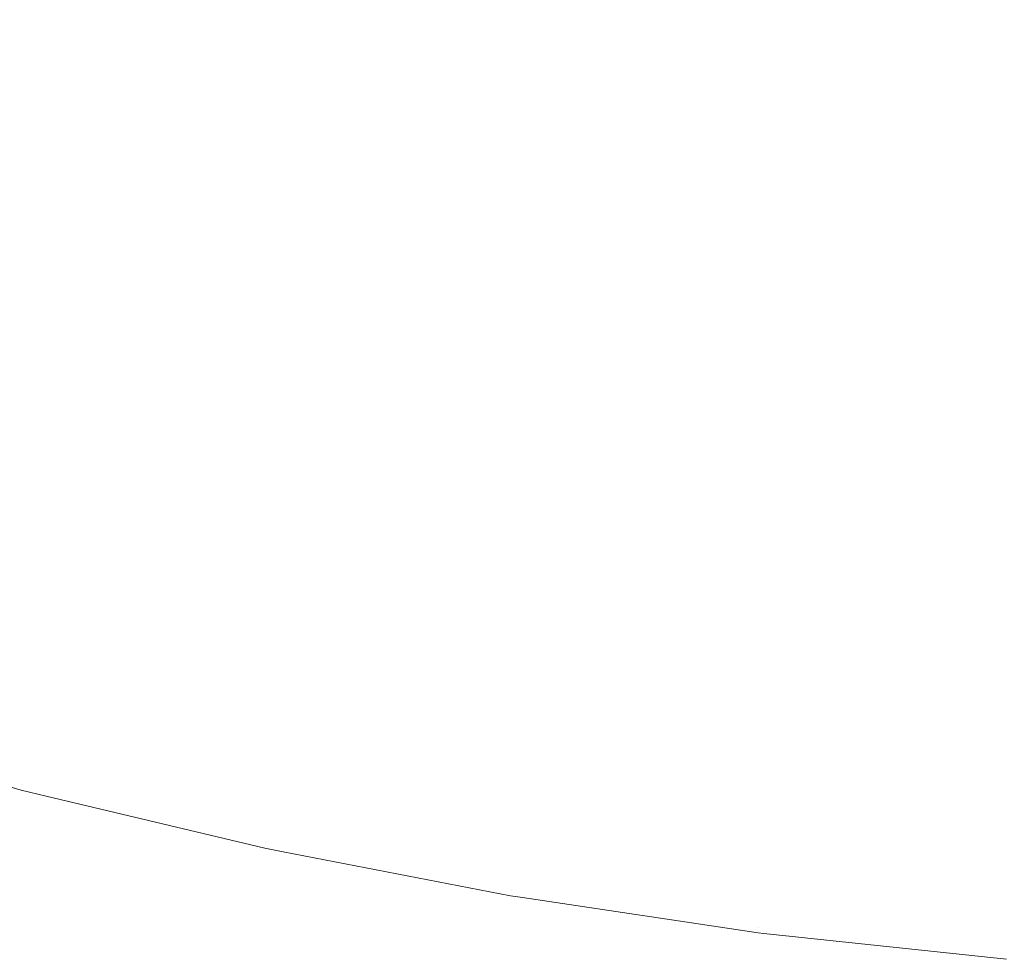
# Model space of a CAD drawing. Header units: centimetres. Extents: x -25.9 to 27.4, y 34.1 to 35.9.
# Tile 5 of 256: x -25.7787 to -25.762, y 34.1405 to 34.1564. Entities that reach past the tile are written whole.
import ezdxf

# ---------------------------------------------------------------- set-up
doc = ezdxf.new("R2010")
doc.units = ezdxf.units.CM
doc.header["$LTSCALE"] = 2.54
doc.layers.add('Lucido design-1', color=7, linetype='Continuous')

# ---------------------------------------------------------------- blocks, each defined once
blk = doc.blocks.new('Gruppo-5-1')
at = {"color": 7, "linetype": 'Continuous', "lineweight": 9}
for points, invisible_edges in [([(-25.779197, 34.156073, -10.129688), (-25.78274, 34.157241, -10.129688), (-25.782064, 34.159155, -10.133253), (-25.778602, 34.158013, -10.133253)], 15), ([(-25.779197, 34.156073, -34.096451), (-25.78274, 34.157241, -34.096451), (-25.782064, 34.159155, -34.100016), (-25.778602, 34.158013, -34.100016)], 15), ([(-25.771549, 34.156177, -10.133253), (-25.775095, 34.15702, -10.133253), (-25.774548, 34.159123, -10.136728), (-25.771092, 34.158301, -10.136728)], 15), ([(-25.771549, 34.156177, -34.100016), (-25.775095, 34.15702, -34.100016), (-25.774548, 34.159123, -34.103491), (-25.771092, 34.158301, -34.103491)], 15), ([(-25.771159, 34.157987, -9.42775), (-25.774629, 34.158812, -9.42775), (-25.775184, 34.156681, -9.431322), (-25.771623, 34.155835, -9.431322)], 15), ([(-25.771159, 34.157987, -33.394513), (-25.774629, 34.158812, -33.394513), (-25.775184, 34.156681, -33.398085), (-25.771623, 34.155835, -33.398085)], 15), ([(-25.767971, 34.155485, -10.133253), (-25.771549, 34.156177, -10.133253), (-25.771092, 34.158301, -10.136728), (-25.767604, 34.157626, -10.136728)], 15), ([(-25.767971, 34.155485, -34.100016), (-25.771549, 34.156177, -34.100016), (-25.771092, 34.158301, -34.103491), (-25.767604, 34.157626, -34.103491)], 15), ([(-25.775607, 34.155056, -10.129688), (-25.779197, 34.156073, -10.129688), (-25.778602, 34.158013, -10.133253), (-25.775095, 34.15702, -10.133253)], 15), ([(-25.775607, 34.155056, -34.096451), (-25.779197, 34.156073, -34.096451), (-25.778602, 34.158013, -34.100016), (-25.775095, 34.15702, -34.100016)], 15), ([(-25.767658, 34.15731, -9.42775), (-25.771159, 34.157987, -9.42775), (-25.771623, 34.155835, -9.431322), (-25.76803, 34.15514, -9.431322)], 15), ([(-25.767658, 34.15731, -33.394513), (-25.771159, 34.157987, -33.394513), (-25.771623, 34.155835, -33.398085), (-25.76803, 34.15514, -33.398085)], 15), ([(-25.775184, 34.156681, -9.431322), (-25.778705, 34.157678, -9.431322), (-25.779305, 34.15572, -9.43498), (-25.7757, 34.154699, -9.43498)], 15), ([(-25.775184, 34.156681, -33.398085), (-25.778705, 34.157678, -33.398085), (-25.779305, 34.15572, -33.401743), (-25.7757, 34.154699, -33.401743)], 15), ([(-25.764366, 34.154945, -10.133253), (-25.767971, 34.155485, -10.133253), (-25.767604, 34.157626, -10.136728), (-25.76409, 34.1571, -10.136728)], 15), ([(-25.764366, 34.154945, -34.100016), (-25.767971, 34.155485, -34.100016), (-25.767604, 34.157626, -34.103491), (-25.76409, 34.1571, -34.103491)], 15), ([(-25.764131, 34.156782, -9.42775), (-25.767658, 34.15731, -9.42775), (-25.76803, 34.15514, -9.431322), (-25.764411, 34.154598, -9.431322)], 15), ([(-25.764131, 34.156782, -33.394513), (-25.767658, 34.15731, -33.394513), (-25.76803, 34.15514, -33.398085), (-25.764411, 34.154598, -33.398085)], 15), ([(-25.771977, 34.154193, -10.129688), (-25.775607, 34.155056, -10.129688), (-25.775095, 34.15702, -10.133253), (-25.771549, 34.156177, -10.133253)], 15), ([(-25.771977, 34.154193, -34.096451), (-25.775607, 34.155056, -34.096451), (-25.775095, 34.15702, -34.100016), (-25.771549, 34.156177, -34.100016)], 15), ([(-25.760742, 34.154559, -10.133253), (-25.764366, 34.154945, -10.133253), (-25.76409, 34.1571, -10.136728), (-25.760557, 34.156724, -10.136728)], 15), ([(-25.760742, 34.154559, -34.100016), (-25.764366, 34.154945, -34.100016), (-25.76409, 34.1571, -34.103491), (-25.760557, 34.156724, -34.103491)], 15), ([(-25.760585, 34.156404, -9.42775), (-25.764131, 34.156782, -9.42775), (-25.764411, 34.154598, -9.431322), (-25.760771, 34.15421, -9.431322)], 15), ([(-25.760585, 34.156404, -33.394513), (-25.764131, 34.156782, -33.394513), (-25.764411, 34.154598, -33.398085), (-25.760771, 34.15421, -33.398085)], 15), ([(-25.771623, 34.155835, -9.431322), (-25.775184, 34.156681, -9.431322), (-25.7757, 34.154699, -9.43498), (-25.772055, 34.153832, -9.43498)], 15), ([(-25.771623, 34.155835, -33.398085), (-25.775184, 34.156681, -33.398085), (-25.7757, 34.154699, -33.401743), (-25.772055, 34.153832, -33.401743)], 15), ([(-25.768314, 34.153484, -10.129688), (-25.771977, 34.154193, -10.129688), (-25.771549, 34.156177, -10.133253), (-25.767971, 34.155485, -10.133253)], 15), ([(-25.768314, 34.153484, -34.096451), (-25.771977, 34.154193, -34.096451), (-25.771549, 34.156177, -34.100016), (-25.767971, 34.155485, -34.100016)], 15), ([(-25.776082, 34.153233, -10.126041), (-25.779748, 34.154271, -10.126041), (-25.779197, 34.156073, -10.129688), (-25.775607, 34.155056, -10.129688)], 15), ([(-25.776082, 34.153233, -34.092804), (-25.779748, 34.154271, -34.092804), (-25.779197, 34.156073, -34.096451), (-25.775607, 34.155056, -34.096451)], 15), ([(-25.76803, 34.15514, -9.431322), (-25.771623, 34.155835, -9.431322), (-25.772055, 34.153832, -9.43498), (-25.768376, 34.153121, -9.43498)], 15), ([(-25.76803, 34.15514, -33.398085), (-25.771623, 34.155835, -33.398085), (-25.772055, 34.153832, -33.401743), (-25.768376, 34.153121, -33.401743)], 15), ([(-25.7757, 34.154699, -9.43498), (-25.779305, 34.15572, -9.43498), (-25.779858, 34.153912, -9.438717), (-25.776176, 34.152869, -9.438717)], 15), ([(-25.7757, 34.154699, -33.401743), (-25.779305, 34.15572, -33.401743), (-25.779858, 34.153912, -33.40548), (-25.776176, 34.152869, -33.40548)], 15), ([(-25.764624, 34.152932, -10.129688), (-25.768314, 34.153484, -10.129688), (-25.767971, 34.155485, -10.133253), (-25.764366, 34.154945, -10.133253)], 15), ([(-25.764624, 34.152932, -34.096451), (-25.768314, 34.153484, -34.096451), (-25.767971, 34.155485, -34.100016), (-25.764366, 34.154945, -34.100016)], 15), ([(-25.764411, 34.154598, -9.431322), (-25.76803, 34.15514, -9.431322), (-25.768376, 34.153121, -9.43498), (-25.764671, 34.152566, -9.43498)], 15), ([(-25.764411, 34.154598, -33.398085), (-25.76803, 34.15514, -33.398085), (-25.768376, 34.153121, -33.401743), (-25.764671, 34.152566, -33.401743)], 15), ([(-25.772374, 34.152351, -10.126041), (-25.776082, 34.153233, -10.126041), (-25.775607, 34.155056, -10.129688), (-25.771977, 34.154193, -10.129688)], 15), ([(-25.772374, 34.152351, -34.092804), (-25.776082, 34.153233, -34.092804), (-25.775607, 34.155056, -34.096451), (-25.771977, 34.154193, -34.096451)], 15), ([(-25.760914, 34.152537, -10.129688), (-25.764624, 34.152932, -10.129688), (-25.764366, 34.154945, -10.133253), (-25.760742, 34.154559, -10.133253)], 15), ([(-25.760914, 34.152537, -34.096451), (-25.764624, 34.152932, -34.096451), (-25.764366, 34.154945, -34.100016), (-25.760742, 34.154559, -34.100016)], 15), ([(-25.772055, 34.153832, -9.43498), (-25.7757, 34.154699, -9.43498), (-25.776176, 34.152869, -9.438717), (-25.772453, 34.151984, -9.438717)], 15), ([(-25.772055, 34.153832, -33.401743), (-25.7757, 34.154699, -33.401743), (-25.776176, 34.152869, -33.40548), (-25.772453, 34.151984, -33.40548)], 15), ([(-25.760771, 34.15421, -9.431322), (-25.764411, 34.154598, -9.431322), (-25.764671, 34.152566, -9.43498), (-25.760945, 34.152169, -9.43498)], 15), ([(-25.760771, 34.15421, -33.398085), (-25.764411, 34.154598, -33.398085), (-25.764671, 34.152566, -33.401743), (-25.760945, 34.152169, -33.401743)], 15), ([(-25.776518, 34.151555, -10.122315), (-25.780256, 34.152614, -10.122315), (-25.779748, 34.154271, -10.126041), (-25.776082, 34.153233, -10.126041)], 15), ([(-25.776518, 34.151555, -34.089078), (-25.780256, 34.152614, -34.089078), (-25.779748, 34.154271, -34.092804), (-25.776082, 34.153233, -34.092804)], 15), ([(-25.768632, 34.151628, -10.126041), (-25.772374, 34.152351, -10.126041), (-25.771977, 34.154193, -10.129688), (-25.768314, 34.153484, -10.129688)], 15), ([(-25.768632, 34.151628, -34.092804), (-25.772374, 34.152351, -34.092804), (-25.771977, 34.154193, -34.096451), (-25.768314, 34.153484, -34.096451)], 15), ([(-25.776176, 34.152869, -9.438717), (-25.779858, 34.153912, -9.438717), (-25.780365, 34.152256, -9.442527), (-25.776613, 34.151194, -9.442527)], 15), ([(-25.776176, 34.152869, -33.40548), (-25.779858, 34.153912, -33.40548), (-25.780365, 34.152256, -33.40929), (-25.776613, 34.151194, -33.40929)], 15), ([(-25.768376, 34.153121, -9.43498), (-25.772055, 34.153832, -9.43498), (-25.772453, 34.151984, -9.438717), (-25.768696, 34.151257, -9.438717)], 15), ([(-25.768376, 34.153121, -33.401743), (-25.772055, 34.153832, -33.401743), (-25.772453, 34.151984, -33.40548), (-25.768696, 34.151257, -33.40548)], 15), ([(-25.764863, 34.151063, -10.126041), (-25.768632, 34.151628, -10.126041), (-25.768314, 34.153484, -10.129688), (-25.764624, 34.152932, -10.129688)], 15), ([(-25.764863, 34.151063, -34.092804), (-25.768632, 34.151628, -34.092804), (-25.768314, 34.153484, -34.096451), (-25.764624, 34.152932, -34.096451)], 15), ([(-25.772739, 34.150656, -10.122315), (-25.776518, 34.151555, -10.122315), (-25.776082, 34.153233, -10.126041), (-25.772374, 34.152351, -10.126041)], 15), ([(-25.772739, 34.150656, -34.089078), (-25.776518, 34.151555, -34.089078), (-25.776082, 34.153233, -34.092804), (-25.772374, 34.152351, -34.092804)], 15), ([(-25.764671, 34.152566, -9.43498), (-25.768376, 34.153121, -9.43498), (-25.768696, 34.151257, -9.438717), (-25.764911, 34.150691, -9.438717)], 15), ([(-25.764671, 34.152566, -33.401743), (-25.768376, 34.153121, -33.401743), (-25.768696, 34.151257, -33.40548), (-25.764911, 34.150691, -33.40548)], 15), ([(-25.772453, 34.151984, -9.438717), (-25.776176, 34.152869, -9.438717), (-25.776613, 34.151194, -9.442527), (-25.772818, 34.150291, -9.442527)], 15), ([(-25.772453, 34.151984, -33.40548), (-25.776176, 34.152869, -33.40548), (-25.776613, 34.151194, -33.40929), (-25.772818, 34.150291, -33.40929)], 15), ([(-25.761074, 34.15066, -10.126041), (-25.764863, 34.151063, -10.126041), (-25.764624, 34.152932, -10.129688), (-25.760914, 34.152537, -10.129688)], 15), ([(-25.761074, 34.15066, -34.092804), (-25.764863, 34.151063, -34.092804), (-25.764624, 34.152932, -34.096451), (-25.760914, 34.152537, -34.096451)], 15), ([(-25.776917, 34.150026, -10.118519), (-25.780719, 34.151102, -10.118519), (-25.780256, 34.152614, -10.122315), (-25.776518, 34.151555, -10.122315)], 15), ([(-25.776917, 34.150026, -34.085282), (-25.780719, 34.151102, -34.085282), (-25.780256, 34.152614, -34.089078), (-25.776518, 34.151555, -34.089078)], 15), ([(-25.760945, 34.152169, -9.43498), (-25.764671, 34.152566, -9.43498), (-25.764911, 34.150691, -9.438717), (-25.761105, 34.150285, -9.438717)], 15), ([(-25.760945, 34.152169, -33.401743), (-25.764671, 34.152566, -33.401743), (-25.764911, 34.150691, -33.40548), (-25.761105, 34.150285, -33.40548)], 15), ([(-25.768925, 34.149919, -10.122315), (-25.772739, 34.150656, -10.122315), (-25.772374, 34.152351, -10.126041), (-25.768632, 34.151628, -10.126041)], 15), ([(-25.768925, 34.149919, -34.089078), (-25.772739, 34.150656, -34.089078), (-25.772374, 34.152351, -34.092804), (-25.768632, 34.151628, -34.092804)], 15), ([(-25.776613, 34.151194, -9.442527), (-25.780365, 34.152256, -9.442527), (-25.780825, 34.150756, -9.446402), (-25.777008, 34.149675, -9.446402)], 15), ([(-25.776613, 34.151194, -33.40929), (-25.780365, 34.152256, -33.40929), (-25.780825, 34.150756, -33.413165), (-25.777008, 34.149675, -33.413165)], 15), ([(-25.768696, 34.151257, -9.438717), (-25.772453, 34.151984, -9.438717), (-25.772818, 34.150291, -9.442527), (-25.768988, 34.149551, -9.442527)], 15), ([(-25.768696, 34.151257, -33.40548), (-25.772453, 34.151984, -33.40548), (-25.772818, 34.150291, -33.40929), (-25.768988, 34.149551, -33.40929)], 15), ([(-25.765083, 34.149344, -10.122315), (-25.768925, 34.149919, -10.122315), (-25.768632, 34.151628, -10.126041), (-25.764863, 34.151063, -10.126041)], 15), ([(-25.765083, 34.149344, -34.089078), (-25.768925, 34.149919, -34.089078), (-25.768632, 34.151628, -34.092804), (-25.764863, 34.151063, -34.092804)], 15), ([(-25.773072, 34.149111, -10.118519), (-25.776917, 34.150026, -10.118519), (-25.776518, 34.151555, -10.122315), (-25.772739, 34.150656, -10.122315)], 15), ([(-25.773072, 34.149111, -34.085282), (-25.776917, 34.150026, -34.085282), (-25.776518, 34.151555, -34.089078), (-25.772739, 34.150656, -34.089078)], 15), ([(-25.777276, 34.148647, -10.114657), (-25.781136, 34.14974, -10.114657), (-25.780719, 34.151102, -10.118519), (-25.776917, 34.150026, -10.118519)], 15), ([(-25.777276, 34.148647, -34.08142), (-25.781136, 34.14974, -34.08142), (-25.780719, 34.151102, -34.085282), (-25.776917, 34.150026, -34.085282)], 15), ([(-25.772818, 34.150291, -9.442527), (-25.776613, 34.151194, -9.442527), (-25.777008, 34.149675, -9.446402), (-25.773148, 34.148757, -9.446402)], 15), ([(-25.772818, 34.150291, -33.40929), (-25.776613, 34.151194, -33.40929), (-25.777008, 34.149675, -33.413165), (-25.773148, 34.148757, -33.413165)], 15), ([(-25.764911, 34.150691, -9.438717), (-25.768696, 34.151257, -9.438717), (-25.768988, 34.149551, -9.442527), (-25.765131, 34.148973, -9.442527)], 15), ([(-25.764911, 34.150691, -33.40548), (-25.768696, 34.151257, -33.40548), (-25.768988, 34.149551, -33.40929), (-25.765131, 34.148973, -33.40929)], 15), ([(-25.761221, 34.148932, -10.122315), (-25.765083, 34.149344, -10.122315), (-25.764863, 34.151063, -10.126041), (-25.761074, 34.15066, -10.126041)], 15), ([(-25.761221, 34.148932, -34.089078), (-25.765083, 34.149344, -34.089078), (-25.764863, 34.151063, -34.092804), (-25.761074, 34.15066, -34.092804)], 15), ([(-25.777008, 34.149675, -9.446402), (-25.780825, 34.150756, -9.446402), (-25.781236, 34.149413, -9.450335), (-25.777362, 34.148316, -9.450335)], 15), ([(-25.777008, 34.149675, -33.413165), (-25.780825, 34.150756, -33.413165), (-25.781236, 34.149413, -33.417098), (-25.777362, 34.148316, -33.417098)], 15), ([(-25.769192, 34.148361, -10.118519), (-25.773072, 34.149111, -10.118519), (-25.772739, 34.150656, -10.122315), (-25.768925, 34.149919, -10.122315)], 15), ([(-25.769192, 34.148361, -34.085282), (-25.773072, 34.149111, -34.085282), (-25.772739, 34.150656, -34.089078), (-25.768925, 34.149919, -34.089078)], 15), ([(-25.761105, 34.150285, -9.438717), (-25.764911, 34.150691, -9.438717), (-25.765131, 34.148973, -9.442527), (-25.761252, 34.14856, -9.442527)], 15), ([(-25.761105, 34.150285, -33.40548), (-25.764911, 34.150691, -33.40548), (-25.765131, 34.148973, -33.40929), (-25.761252, 34.14856, -33.40929)], 15), ([(-25.768988, 34.149551, -9.442527), (-25.772818, 34.150291, -9.442527), (-25.773148, 34.148757, -9.446402), (-25.769254, 34.148004, -9.446402)], 15), ([(-25.768988, 34.149551, -33.40929), (-25.772818, 34.150291, -33.40929), (-25.773148, 34.148757, -33.413165), (-25.769254, 34.148004, -33.413165)], 15), ([(-25.773372, 34.147719, -10.114657), (-25.777276, 34.148647, -10.114657), (-25.776917, 34.150026, -10.118519), (-25.773072, 34.149111, -10.118519)], 15), ([(-25.773372, 34.147719, -34.08142), (-25.777276, 34.148647, -34.08142), (-25.776917, 34.150026, -34.085282), (-25.773072, 34.149111, -34.085282)], 15), ([(-25.765284, 34.147776, -10.118519), (-25.769192, 34.148361, -10.118519), (-25.768925, 34.149919, -10.122315), (-25.765083, 34.149344, -10.122315)], 15), ([(-25.765284, 34.147776, -34.085282), (-25.769192, 34.148361, -34.085282), (-25.768925, 34.149919, -34.089078), (-25.765083, 34.149344, -34.089078)], 15), ([(-25.777594, 34.147423, -10.110736), (-25.781506, 34.148531, -10.110736), (-25.781136, 34.14974, -10.114657), (-25.777276, 34.148647, -10.114657)], 15), ([(-25.777594, 34.147423, -34.077499), (-25.781506, 34.148531, -34.077499), (-25.781136, 34.14974, -34.08142), (-25.777276, 34.148647, -34.08142)], 15), ([(-25.773148, 34.148757, -9.446402), (-25.777008, 34.149675, -9.446402), (-25.777362, 34.148316, -9.450335), (-25.773444, 34.147384, -9.450335)], 15), ([(-25.773148, 34.148757, -33.413165), (-25.777008, 34.149675, -33.413165), (-25.777362, 34.148316, -33.417098), (-25.773444, 34.147384, -33.417098)], 15), ([(-25.765131, 34.148973, -9.442527), (-25.768988, 34.149551, -9.442527), (-25.769254, 34.148004, -9.446402), (-25.76533, 34.147417, -9.446402)], 15), ([(-25.765131, 34.148973, -33.40929), (-25.768988, 34.149551, -33.40929), (-25.769254, 34.148004, -33.413165), (-25.76533, 34.147417, -33.413165)], 15), ([(-25.777362, 34.148316, -9.450335), (-25.781236, 34.149413, -9.450335), (-25.781599, 34.148229, -9.45432), (-25.777674, 34.147118, -9.45432)], 15), ([(-25.777362, 34.148316, -33.417098), (-25.781236, 34.149413, -33.417098), (-25.781599, 34.148229, -33.421083), (-25.777674, 34.147118, -33.421083)], 15), ([(-25.761355, 34.147357, -10.118519), (-25.765284, 34.147776, -10.118519), (-25.765083, 34.149344, -10.122315), (-25.761221, 34.148932, -10.122315)], 15), ([(-25.761355, 34.147357, -34.085282), (-25.765284, 34.147776, -34.085282), (-25.765083, 34.149344, -34.089078), (-25.761221, 34.148932, -34.089078)], 15), ([(-25.769433, 34.146957, -10.114657), (-25.773372, 34.147719, -10.114657), (-25.773072, 34.149111, -10.118519), (-25.769192, 34.148361, -10.118519)], 15), ([(-25.769433, 34.146957, -34.08142), (-25.773372, 34.147719, -34.08142), (-25.773072, 34.149111, -34.085282), (-25.769192, 34.148361, -34.085282)], 15), ([(-25.761252, 34.14856, -9.442527), (-25.765131, 34.148973, -9.442527), (-25.76533, 34.147417, -9.446402), (-25.761385, 34.146996, -9.446402)], 15), ([(-25.761252, 34.14856, -33.40929), (-25.765131, 34.148973, -33.40929), (-25.76533, 34.147417, -33.413165), (-25.761385, 34.146996, -33.413165)], 15), ([(-25.773639, 34.146482, -10.110736), (-25.777594, 34.147423, -10.110736), (-25.777276, 34.148647, -10.114657), (-25.773372, 34.147719, -10.114657)], 15), ([(-25.773639, 34.146482, -34.077499), (-25.777594, 34.147423, -34.077499), (-25.777276, 34.148647, -34.08142), (-25.773372, 34.147719, -34.08142)], 15), ([(-25.769254, 34.148004, -9.446402), (-25.773148, 34.148757, -9.446402), (-25.773444, 34.147384, -9.450335), (-25.769491, 34.146619, -9.450335)], 15), ([(-25.769254, 34.148004, -33.413165), (-25.773148, 34.148757, -33.413165), (-25.773444, 34.147384, -33.417098), (-25.769491, 34.146619, -33.417098)], 15), ([(-25.777872, 34.146355, -10.106763), (-25.78183, 34.147475, -10.106763), (-25.781506, 34.148531, -10.110736), (-25.777594, 34.147423, -10.110736)], 15), ([(-25.777872, 34.146355, -34.073526), (-25.78183, 34.147475, -34.073526), (-25.781506, 34.148531, -34.077499), (-25.777594, 34.147423, -34.077499)], 15), ([(-25.773444, 34.147384, -9.450335), (-25.777362, 34.148316, -9.450335), (-25.777674, 34.147118, -9.45432), (-25.773705, 34.146174, -9.45432)], 15), ([(-25.773444, 34.147384, -33.417098), (-25.777362, 34.148316, -33.417098), (-25.777674, 34.147118, -33.421083), (-25.773705, 34.146174, -33.421083)], 15), ([(-25.765465, 34.146363, -10.114657), (-25.769433, 34.146957, -10.114657), (-25.769192, 34.148361, -10.118519), (-25.765284, 34.147776, -10.118519)], 15), ([(-25.765465, 34.146363, -34.08142), (-25.769433, 34.146957, -34.08142), (-25.769192, 34.148361, -34.085282), (-25.765284, 34.147776, -34.085282)], 15), ([(-25.777674, 34.147118, -9.45432), (-25.781599, 34.148229, -9.45432), (-25.781912, 34.147206, -9.45835), (-25.777943, 34.146082, -9.45835)], 15), ([(-25.777674, 34.147118, -33.421083), (-25.781599, 34.148229, -33.421083), (-25.781912, 34.147206, -33.425113), (-25.777943, 34.146082, -33.425113)], 15), ([(-25.76533, 34.147417, -9.446402), (-25.769254, 34.148004, -9.446402), (-25.769491, 34.146619, -9.450335), (-25.765509, 34.146023, -9.450335)], 15), ([(-25.76533, 34.147417, -33.413165), (-25.769254, 34.148004, -33.413165), (-25.769491, 34.146619, -33.417098), (-25.765509, 34.146023, -33.417098)], 15), ([(-25.761475, 34.145938, -10.114657), (-25.765465, 34.146363, -10.114657), (-25.765284, 34.147776, -10.118519), (-25.761355, 34.147357, -10.118519)], 15), ([(-25.761475, 34.145938, -34.08142), (-25.765465, 34.146363, -34.08142), (-25.765284, 34.147776, -34.085282), (-25.761355, 34.147357, -34.085282)], 15), ([(-25.769647, 34.14571, -10.110736), (-25.773639, 34.146482, -10.110736), (-25.773372, 34.147719, -10.114657), (-25.769433, 34.146957, -10.114657)], 15), ([(-25.769647, 34.14571, -34.077499), (-25.773639, 34.146482, -34.077499), (-25.773372, 34.147719, -34.08142), (-25.769433, 34.146957, -34.08142)], 15), ([(-25.778109, 34.145446, -10.102745), (-25.782105, 34.146577, -10.102745), (-25.78183, 34.147475, -10.106763), (-25.777872, 34.146355, -10.106763)], 15), ([(-25.778109, 34.145446, -34.069508), (-25.782105, 34.146577, -34.069508), (-25.78183, 34.147475, -34.073526), (-25.777872, 34.146355, -34.073526)], 15), ([(-25.773871, 34.145403, -10.106763), (-25.777872, 34.146355, -10.106763), (-25.777594, 34.147423, -10.110736), (-25.773639, 34.146482, -10.110736)], 15), ([(-25.773871, 34.145403, -34.073526), (-25.777872, 34.146355, -34.073526), (-25.777594, 34.147423, -34.077499), (-25.773639, 34.146482, -34.077499)], 15), ([(-25.769491, 34.146619, -9.450335), (-25.773444, 34.147384, -9.450335), (-25.773705, 34.146174, -9.45432), (-25.7697, 34.145399, -9.45432)], 15), ([(-25.769491, 34.146619, -33.417098), (-25.773444, 34.147384, -33.417098), (-25.773705, 34.146174, -33.421083), (-25.7697, 34.145399, -33.421083)], 15), ([(-25.761385, 34.146996, -9.446402), (-25.76533, 34.147417, -9.446402), (-25.765509, 34.146023, -9.450335), (-25.761504, 34.145597, -9.450335)], 15), ([(-25.761385, 34.146996, -33.413165), (-25.76533, 34.147417, -33.413165), (-25.765509, 34.146023, -33.417098), (-25.761504, 34.145597, -33.417098)], 15), ([(-25.777943, 34.146082, -9.45835), (-25.781912, 34.147206, -9.45835), (-25.782176, 34.146345, -9.462417), (-25.77817, 34.145211, -9.462417)], 15), ([(-25.777943, 34.146082, -33.425113), (-25.781912, 34.147206, -33.425113), (-25.782176, 34.146345, -33.42918), (-25.77817, 34.145211, -33.42918)], 15), ([(-25.773705, 34.146174, -9.45432), (-25.777674, 34.147118, -9.45432), (-25.777943, 34.146082, -9.45835), (-25.773931, 34.145128, -9.45835)], 15), ([(-25.773705, 34.146174, -33.421083), (-25.777674, 34.147118, -33.421083), (-25.777943, 34.146082, -33.425113), (-25.773931, 34.145128, -33.425113)], 15), ([(-25.765626, 34.145108, -10.110736), (-25.769647, 34.14571, -10.110736), (-25.769433, 34.146957, -10.114657), (-25.765465, 34.146363, -10.114657)], 15), ([(-25.765626, 34.145108, -34.077499), (-25.769647, 34.14571, -34.077499), (-25.769433, 34.146957, -34.08142), (-25.765465, 34.146363, -34.08142)], 15), ([(-25.765509, 34.146023, -9.450335), (-25.769491, 34.146619, -9.450335), (-25.7697, 34.145399, -9.45432), (-25.765666, 34.144795, -9.45432)], 15), ([(-25.765509, 34.146023, -33.417098), (-25.769491, 34.146619, -33.417098), (-25.7697, 34.145399, -33.421083), (-25.765666, 34.144795, -33.421083)], 15), ([(-25.778304, 34.144697, -10.098688), (-25.782331, 34.145837, -10.098688), (-25.782105, 34.146577, -10.102745), (-25.778109, 34.145446, -10.102745)], 15), ([(-25.778304, 34.144697, -34.065451), (-25.782331, 34.145837, -34.065451), (-25.782105, 34.146577, -34.069508), (-25.778109, 34.145446, -34.069508)], 15), ([(-25.769833, 34.144622, -10.106763), (-25.773871, 34.145403, -10.106763), (-25.773639, 34.146482, -10.110736), (-25.769647, 34.14571, -10.110736)], 15), ([(-25.769833, 34.144622, -34.073526), (-25.773871, 34.145403, -34.073526), (-25.773639, 34.146482, -34.077499), (-25.769647, 34.14571, -34.077499)], 15), ([(-25.77817, 34.145211, -9.462417), (-25.782176, 34.146345, -9.462417), (-25.782389, 34.145648, -9.466514), (-25.778354, 34.144505, -9.466514)], 15), ([(-25.77817, 34.145211, -33.42918), (-25.782176, 34.146345, -33.42918), (-25.782389, 34.145648, -33.433277), (-25.778354, 34.144505, -33.433277)], 15), ([(-25.774069, 34.144485, -10.102745), (-25.778109, 34.145446, -10.102745), (-25.777872, 34.146355, -10.106763), (-25.773871, 34.145403, -10.106763)], 15), ([(-25.774069, 34.144485, -34.069508), (-25.778109, 34.145446, -34.069508), (-25.777872, 34.146355, -34.073526), (-25.773871, 34.145403, -34.073526)], 15), ([(-25.761583, 34.144677, -10.110736), (-25.765626, 34.145108, -10.110736), (-25.765465, 34.146363, -10.114657), (-25.761475, 34.145938, -10.114657)], 15), ([(-25.761583, 34.144677, -34.077499), (-25.765626, 34.145108, -34.077499), (-25.765465, 34.146363, -34.08142), (-25.761475, 34.145938, -34.08142)], 15), ([(-25.7697, 34.145399, -9.45432), (-25.773705, 34.146174, -9.45432), (-25.773931, 34.145128, -9.45835), (-25.769881, 34.144345, -9.45835)], 15), ([(-25.7697, 34.145399, -33.421083), (-25.773705, 34.146174, -33.421083), (-25.773931, 34.145128, -33.425113), (-25.769881, 34.144345, -33.425113)], 15), ([(-25.773931, 34.145128, -9.45835), (-25.777943, 34.146082, -9.45835), (-25.77817, 34.145211, -9.462417), (-25.77412, 34.144248, -9.462417)], 15), ([(-25.773931, 34.145128, -33.425113), (-25.777943, 34.146082, -33.425113), (-25.77817, 34.145211, -33.42918), (-25.77412, 34.144248, -33.42918)], 15), ([(-25.761504, 34.145597, -9.450335), (-25.765509, 34.146023, -9.450335), (-25.765666, 34.144795, -9.45432), (-25.761609, 34.144363, -9.45432)], 15), ([(-25.761504, 34.145597, -33.417098), (-25.765509, 34.146023, -33.417098), (-25.765666, 34.144795, -33.421083), (-25.761609, 34.144363, -33.421083)], 15), ([(-25.778457, 34.144111, -10.094598), (-25.782509, 34.145258, -10.094598), (-25.782331, 34.145837, -10.098688), (-25.778304, 34.144697, -10.098688)], 15), ([(-25.778457, 34.144111, -34.061361), (-25.782509, 34.145258, -34.061361), (-25.782331, 34.145837, -34.065451), (-25.778304, 34.144697, -34.065451)], 15), ([(-25.778354, 34.144505, -9.466514), (-25.782389, 34.145648, -9.466514), (-25.782553, 34.145114, -9.470635), (-25.778495, 34.143965, -9.470635)], 15), ([(-25.778354, 34.144505, -33.433277), (-25.782389, 34.145648, -33.433277), (-25.782553, 34.145114, -33.437398), (-25.778495, 34.143965, -33.437398)], 15), ([(-25.765766, 34.144013, -10.106763), (-25.769833, 34.144622, -10.106763), (-25.769647, 34.14571, -10.110736), (-25.765626, 34.145108, -10.110736)], 15), ([(-25.765766, 34.144013, -34.073526), (-25.769833, 34.144622, -34.073526), (-25.769647, 34.14571, -34.077499), (-25.765626, 34.145108, -34.077499)], 15), ([(-25.774232, 34.143729, -10.098688), (-25.778304, 34.144697, -10.098688), (-25.778109, 34.145446, -10.102745), (-25.774069, 34.144485, -10.102745)], 15), ([(-25.774232, 34.143729, -34.065451), (-25.778304, 34.144697, -34.065451), (-25.778109, 34.145446, -34.069508), (-25.774069, 34.144485, -34.069508)], 15), ([(-25.769992, 34.143696, -10.102745), (-25.774069, 34.144485, -10.102745), (-25.773871, 34.145403, -10.106763), (-25.769833, 34.144622, -10.106763)], 15), ([(-25.769992, 34.143696, -34.069508), (-25.774069, 34.144485, -34.069508), (-25.773871, 34.145403, -34.073526), (-25.769833, 34.144622, -34.073526)], 15), ([(-25.765666, 34.144795, -9.45432), (-25.7697, 34.145399, -9.45432), (-25.769881, 34.144345, -9.45835), (-25.765802, 34.143734, -9.45835)], 15), ([(-25.765666, 34.144795, -33.421083), (-25.7697, 34.145399, -33.421083), (-25.769881, 34.144345, -33.425113), (-25.765802, 34.143734, -33.425113)], 15), ([(-25.778495, 34.143965, -9.470635), (-25.782553, 34.145114, -9.470635), (-25.782666, 34.144745, -9.474771), (-25.778592, 34.143591, -9.474771)], 15), ([(-25.778495, 34.143965, -33.437398), (-25.782553, 34.145114, -33.437398), (-25.782666, 34.144745, -33.441534), (-25.778592, 34.143591, -33.441534)], 15), ([(-25.778567, 34.143688, -10.090484), (-25.782636, 34.144841, -10.090484), (-25.782509, 34.145258, -10.094598), (-25.778457, 34.144111, -10.094598)], 15), ([(-25.778567, 34.143688, -34.057247), (-25.782636, 34.144841, -34.057247), (-25.782509, 34.145258, -34.061361), (-25.778457, 34.144111, -34.061361)], 15), ([(-25.77412, 34.144248, -9.462417), (-25.77817, 34.145211, -9.462417), (-25.778354, 34.144505, -9.466514), (-25.774274, 34.143534, -9.466514)], 15), ([(-25.77412, 34.144248, -33.42918), (-25.77817, 34.145211, -33.42918), (-25.778354, 34.144505, -33.433277), (-25.774274, 34.143534, -33.433277)], 15), ([(-25.769881, 34.144345, -9.45835), (-25.773931, 34.145128, -9.45835), (-25.77412, 34.144248, -9.462417), (-25.770033, 34.143457, -9.462417)], 15), ([(-25.769881, 34.144345, -33.425113), (-25.773931, 34.145128, -33.425113), (-25.77412, 34.144248, -33.42918), (-25.770033, 34.143457, -33.42918)], 15), ([(-25.761676, 34.143578, -10.106763), (-25.765766, 34.144013, -10.106763), (-25.765626, 34.145108, -10.110736), (-25.761583, 34.144677, -10.110736)], 15), ([(-25.761676, 34.143578, -34.073526), (-25.765766, 34.144013, -34.073526), (-25.765626, 34.145108, -34.077499), (-25.761583, 34.144677, -34.077499)], 15), ([(-25.778634, 34.143431, -10.086352), (-25.782714, 34.144586, -10.086352), (-25.782636, 34.144841, -10.090484), (-25.778567, 34.143688, -10.090484)], 15), ([(-25.778634, 34.143431, -34.053115), (-25.782714, 34.144586, -34.053115), (-25.782636, 34.144841, -34.057247), (-25.778567, 34.143688, -34.057247)], 15), ([(-25.761609, 34.144363, -9.45432), (-25.765666, 34.144795, -9.45432), (-25.765802, 34.143734, -9.45835), (-25.7617, 34.143297, -9.45835)], 15), ([(-25.761609, 34.144363, -33.421083), (-25.765666, 34.144795, -33.421083), (-25.765802, 34.143734, -33.425113), (-25.7617, 34.143297, -33.425113)], 15), ([(-25.778592, 34.143591, -9.474771), (-25.782666, 34.144745, -9.474771), (-25.782728, 34.144541, -9.478917), (-25.778646, 34.143384, -9.478917)], 15), ([(-25.778592, 34.143591, -33.441534), (-25.782666, 34.144745, -33.441534), (-25.782728, 34.144541, -33.44568), (-25.778646, 34.143384, -33.44568)], 15), ([(-25.77436, 34.143136, -10.094598), (-25.778457, 34.144111, -10.094598), (-25.778304, 34.144697, -10.098688), (-25.774232, 34.143729, -10.098688)], 15), ([(-25.77436, 34.143136, -34.061361), (-25.778457, 34.144111, -34.061361), (-25.778304, 34.144697, -34.065451), (-25.774232, 34.143729, -34.065451)], 15), ([(-25.765885, 34.143082, -10.102745), (-25.769992, 34.143696, -10.102745), (-25.769833, 34.144622, -10.106763), (-25.765766, 34.144013, -10.106763)], 15), ([(-25.765885, 34.143082, -34.069508), (-25.769992, 34.143696, -34.069508), (-25.769833, 34.144622, -34.073526), (-25.765766, 34.144013, -34.073526)], 15), ([(-25.782202, 34.144342, -9.481992), (-25.778658, 34.143339, -9.481992), (-25.778646, 34.143384, -9.478917), (-25.782728, 34.144541, -9.478917)], 14), ([(-25.782202, 34.144342, -33.448755), (-25.778658, 34.143339, -33.448755), (-25.778646, 34.143384, -33.44568), (-25.782728, 34.144541, -33.44568)], 14), ([(-25.782714, 34.144586, -10.086352), (-25.778634, 34.143431, -10.086352), (-25.778658, 34.143339, -10.081992), (-25.782202, 34.144342, -10.081992)], 11), ([(-25.782714, 34.144586, -34.053115), (-25.778634, 34.143431, -34.053115), (-25.778658, 34.143339, -34.048755), (-25.782202, 34.144342, -34.048755)], 11), ([(-25.774274, 34.143534, -9.466514), (-25.778354, 34.144505, -9.466514), (-25.778495, 34.143965, -9.470635), (-25.774392, 34.142989, -9.470635)], 15), ([(-25.774274, 34.143534, -33.433277), (-25.778354, 34.144505, -33.433277), (-25.778495, 34.143965, -33.437398), (-25.774392, 34.142989, -33.437398)], 15), ([(-25.770123, 34.142934, -10.098688), (-25.774232, 34.143729, -10.098688), (-25.774069, 34.144485, -10.102745), (-25.769992, 34.143696, -10.102745)], 15), ([(-25.770123, 34.142934, -34.065451), (-25.774232, 34.143729, -34.065451), (-25.774069, 34.144485, -34.069508), (-25.769992, 34.143696, -34.069508)], 15), ([(-25.778658, 34.143339, -9.481992), (-25.782202, 34.144342, -9.481992), (-25.782202, 34.144342, -10.081992), (-25.778658, 34.143339, -10.081992)], 10), ([(-25.778658, 34.143339, -33.448755), (-25.782202, 34.144342, -33.448755), (-25.782202, 34.144342, -34.048755), (-25.778658, 34.143339, -34.048755)], 10), ([(-25.765802, 34.143734, -9.45835), (-25.769881, 34.144345, -9.45835), (-25.770033, 34.143457, -9.462417), (-25.765916, 34.142841, -9.462417)], 15), ([(-25.765802, 34.143734, -33.425113), (-25.769881, 34.144345, -33.425113), (-25.770033, 34.143457, -33.42918), (-25.765916, 34.142841, -33.42918)], 15), ([(-25.774452, 34.14271, -10.090484), (-25.778567, 34.143688, -10.090484), (-25.778457, 34.144111, -10.094598), (-25.77436, 34.143136, -10.094598)], 15), ([(-25.774452, 34.14271, -34.057247), (-25.778567, 34.143688, -34.057247), (-25.778457, 34.144111, -34.061361), (-25.77436, 34.143136, -34.061361)], 15), ([(-25.770033, 34.143457, -9.462417), (-25.77412, 34.144248, -9.462417), (-25.774274, 34.143534, -9.466514), (-25.770156, 34.142738, -9.466514)], 15), ([(-25.770033, 34.143457, -33.42918), (-25.77412, 34.144248, -33.42918), (-25.774274, 34.143534, -33.433277), (-25.770156, 34.142738, -33.433277)], 15), ([(-25.774392, 34.142989, -9.470635), (-25.778495, 34.143965, -9.470635), (-25.778592, 34.143591, -9.474771), (-25.774473, 34.142612, -9.474771)], 15), ([(-25.774392, 34.142989, -33.437398), (-25.778495, 34.143965, -33.437398), (-25.778592, 34.143591, -33.441534), (-25.774473, 34.142612, -33.441534)], 15), ([(-25.761756, 34.142642, -10.102745), (-25.765885, 34.143082, -10.102745), (-25.765766, 34.144013, -10.106763), (-25.761676, 34.143578, -10.106763)], 15), ([(-25.761756, 34.142642, -34.069508), (-25.765885, 34.143082, -34.069508), (-25.765766, 34.144013, -34.073526), (-25.761676, 34.143578, -34.073526)], 15), ([(-25.774473, 34.142612, -9.474771), (-25.778592, 34.143591, -9.474771), (-25.778646, 34.143384, -9.478917), (-25.774518, 34.142403, -9.478917)], 15), ([(-25.774473, 34.142612, -33.441534), (-25.778592, 34.143591, -33.441534), (-25.778646, 34.143384, -33.44568), (-25.774518, 34.142403, -33.44568)], 15), ([(-25.774508, 34.142449, -10.086352), (-25.778634, 34.143431, -10.086352), (-25.778567, 34.143688, -10.090484), (-25.774452, 34.14271, -10.090484)], 15), ([(-25.774508, 34.142449, -34.053115), (-25.778634, 34.143431, -34.053115), (-25.778567, 34.143688, -34.057247), (-25.774452, 34.14271, -34.057247)], 15), ([(-25.770225, 34.142337, -10.094598), (-25.77436, 34.143136, -10.094598), (-25.774232, 34.143729, -10.098688), (-25.770123, 34.142934, -10.098688)], 15), ([(-25.770225, 34.142337, -34.061361), (-25.77436, 34.143136, -34.061361), (-25.774232, 34.143729, -34.065451), (-25.770123, 34.142934, -34.065451)], 15), ([(-25.765983, 34.142314, -10.098688), (-25.770123, 34.142934, -10.098688), (-25.769992, 34.143696, -10.102745), (-25.765885, 34.143082, -10.102745)], 15), ([(-25.765983, 34.142314, -34.065451), (-25.770123, 34.142934, -34.065451), (-25.769992, 34.143696, -34.069508), (-25.765885, 34.143082, -34.069508)], 15), ([(-25.7617, 34.143297, -9.45835), (-25.765802, 34.143734, -9.45835), (-25.765916, 34.142841, -9.462417), (-25.761777, 34.1424, -9.462417)], 15), ([(-25.7617, 34.143297, -33.425113), (-25.765802, 34.143734, -33.425113), (-25.765916, 34.142841, -33.42918), (-25.761777, 34.1424, -33.42918)], 15), ([(-25.77823, 34.143237, -10.081992), (-25.778658, 34.143339, -10.081992), (-25.778634, 34.143431, -10.086352)], 10), ([(-25.77823, 34.143237, -34.048755), (-25.778658, 34.143339, -34.048755), (-25.778634, 34.143431, -34.053115)], 10), ([(-25.778634, 34.143431, -10.086352), (-25.774508, 34.142449, -10.086352), (-25.774528, 34.142356, -10.081992), (-25.77823, 34.143237, -10.081992)], 11), ([(-25.778634, 34.143431, -34.053115), (-25.774508, 34.142449, -34.053115), (-25.774528, 34.142356, -34.048755), (-25.77823, 34.143237, -34.048755)], 11), ([(-25.770156, 34.142738, -9.466514), (-25.774274, 34.143534, -9.466514), (-25.774392, 34.142989, -9.470635), (-25.770251, 34.142188, -9.470635)], 15), ([(-25.770156, 34.142738, -33.433277), (-25.774274, 34.143534, -33.433277), (-25.774392, 34.142989, -33.437398), (-25.770251, 34.142188, -33.437398)], 15), ([(-25.765916, 34.142841, -9.462417), (-25.770033, 34.143457, -9.462417), (-25.770156, 34.142738, -9.466514), (-25.766009, 34.142117, -9.466514)], 15), ([(-25.765916, 34.142841, -33.42918), (-25.770033, 34.143457, -33.42918), (-25.770156, 34.142738, -33.433277), (-25.766009, 34.142117, -33.433277)], 15), ([(-25.778646, 34.143384, -9.478917), (-25.778658, 34.143339, -9.481992), (-25.77823, 34.143237, -9.481992)], 9), ([(-25.778646, 34.143384, -33.44568), (-25.778658, 34.143339, -33.448755), (-25.77823, 34.143237, -33.448755)], 9), ([(-25.778658, 34.143339, -10.081992), (-25.77823, 34.143237, -10.081992), (-25.77823, 34.143237, -9.481992), (-25.778658, 34.143339, -9.481992)], 10), ([(-25.778658, 34.143339, -34.048755), (-25.77823, 34.143237, -34.048755), (-25.77823, 34.143237, -33.448755), (-25.778658, 34.143339, -33.448755)], 10), ([(-25.77823, 34.143237, -9.481992), (-25.774528, 34.142356, -9.481992), (-25.774518, 34.142403, -9.478917), (-25.778646, 34.143384, -9.478917)], 14), ([(-25.77823, 34.143237, -33.448755), (-25.774528, 34.142356, -33.448755), (-25.774518, 34.142403, -33.44568), (-25.778646, 34.143384, -33.44568)], 14), ([(-25.774528, 34.142356, -9.481992), (-25.77823, 34.143237, -9.481992), (-25.77823, 34.143237, -10.081992), (-25.774528, 34.142356, -10.081992)], 10), ([(-25.774528, 34.142356, -33.448755), (-25.77823, 34.143237, -33.448755), (-25.77823, 34.143237, -34.048755), (-25.774528, 34.142356, -34.048755)], 10), ([(-25.770299, 34.141906, -10.090484), (-25.774452, 34.14271, -10.090484), (-25.77436, 34.143136, -10.094598), (-25.770225, 34.142337, -10.094598)], 15), ([(-25.770299, 34.141906, -34.057247), (-25.774452, 34.14271, -34.057247), (-25.77436, 34.143136, -34.061361), (-25.770225, 34.142337, -34.061361)], 15), ([(-25.770251, 34.142188, -9.470635), (-25.774392, 34.142989, -9.470635), (-25.774473, 34.142612, -9.474771), (-25.770316, 34.141808, -9.474771)], 15), ([(-25.770251, 34.142188, -33.437398), (-25.774392, 34.142989, -33.437398), (-25.774473, 34.142612, -33.441534), (-25.770316, 34.141808, -33.441534)], 15), ([(-25.76606, 34.141713, -10.094598), (-25.770225, 34.142337, -10.094598), (-25.770123, 34.142934, -10.098688), (-25.765983, 34.142314, -10.098688)], 15), ([(-25.76606, 34.141713, -34.061361), (-25.770225, 34.142337, -34.061361), (-25.770123, 34.142934, -34.065451), (-25.765983, 34.142314, -34.065451)], 15), ([(-25.761822, 34.141871, -10.098688), (-25.765983, 34.142314, -10.098688), (-25.765885, 34.143082, -10.102745), (-25.761756, 34.142642, -10.102745)], 15), ([(-25.761822, 34.141871, -34.065451), (-25.765983, 34.142314, -34.065451), (-25.765885, 34.143082, -34.069508), (-25.761756, 34.142642, -34.069508)], 15), ([(-25.761777, 34.1424, -9.462417), (-25.765916, 34.142841, -9.462417), (-25.766009, 34.142117, -9.466514), (-25.761838, 34.141673, -9.466514)], 15), ([(-25.761777, 34.1424, -33.42918), (-25.765916, 34.142841, -33.42918), (-25.766009, 34.142117, -33.433277), (-25.761838, 34.141673, -33.433277)], 15), ([(-25.770316, 34.141808, -9.474771), (-25.774473, 34.142612, -9.474771), (-25.774518, 34.142403, -9.478917), (-25.770352, 34.141597, -9.478917)], 15), ([(-25.770316, 34.141808, -33.441534), (-25.774473, 34.142612, -33.441534), (-25.774518, 34.142403, -33.44568), (-25.770352, 34.141597, -33.44568)], 15), ([(-25.770344, 34.141644, -10.086352), (-25.774508, 34.142449, -10.086352), (-25.774452, 34.14271, -10.090484), (-25.770299, 34.141906, -10.090484)], 15), ([(-25.770344, 34.141644, -34.053115), (-25.774508, 34.142449, -34.053115), (-25.774452, 34.14271, -34.057247), (-25.770299, 34.141906, -34.057247)], 15), ([(-25.766009, 34.142117, -9.466514), (-25.770156, 34.142738, -9.466514), (-25.770251, 34.142188, -9.470635), (-25.76608, 34.141564, -9.470635)], 15), ([(-25.766009, 34.142117, -33.433277), (-25.770156, 34.142738, -33.433277), (-25.770251, 34.142188, -33.437398), (-25.76608, 34.141564, -33.437398)], 15), ([(-25.774212, 34.142295, -10.081992), (-25.774528, 34.142356, -10.081992), (-25.774508, 34.142449, -10.086352)], 10), ([(-25.774212, 34.142295, -34.048755), (-25.774528, 34.142356, -34.048755), (-25.774508, 34.142449, -34.053115)], 10), ([(-25.774508, 34.142449, -10.086352), (-25.770344, 34.141644, -10.086352), (-25.77036, 34.14155, -10.081992), (-25.774212, 34.142295, -10.081992)], 11), ([(-25.774508, 34.142449, -34.053115), (-25.770344, 34.141644, -34.053115), (-25.77036, 34.14155, -34.048755), (-25.774212, 34.142295, -34.048755)], 11), ([(-25.774518, 34.142403, -9.478917), (-25.774528, 34.142356, -9.481992), (-25.774212, 34.142295, -9.481992)], 9), ([(-25.774518, 34.142403, -33.44568), (-25.774528, 34.142356, -33.448755), (-25.774212, 34.142295, -33.448755)], 9), ([(-25.774528, 34.142356, -10.081992), (-25.774212, 34.142295, -10.081992), (-25.774212, 34.142295, -9.481992), (-25.774528, 34.142356, -9.481992)], 10), ([(-25.774528, 34.142356, -34.048755), (-25.774212, 34.142295, -34.048755), (-25.774212, 34.142295, -33.448755), (-25.774528, 34.142356, -33.448755)], 10), ([(-25.774212, 34.142295, -9.481992), (-25.77036, 34.14155, -9.481992), (-25.770352, 34.141597, -9.478917), (-25.774518, 34.142403, -9.478917)], 14), ([(-25.774212, 34.142295, -33.448755), (-25.77036, 34.14155, -33.448755), (-25.770352, 34.141597, -33.44568), (-25.774518, 34.142403, -33.44568)], 14), ([(-25.77036, 34.14155, -9.481992), (-25.774212, 34.142295, -9.481992), (-25.774212, 34.142295, -10.081992), (-25.77036, 34.14155, -10.081992)], 10), ([(-25.77036, 34.14155, -33.448755), (-25.774212, 34.142295, -33.448755), (-25.774212, 34.142295, -34.048755), (-25.77036, 34.14155, -34.048755)], 10), ([(-25.766116, 34.14128, -10.090484), (-25.770299, 34.141906, -10.090484), (-25.770225, 34.142337, -10.094598), (-25.76606, 34.141713, -10.094598)], 15), ([(-25.766116, 34.14128, -34.057247), (-25.770299, 34.141906, -34.057247), (-25.770225, 34.142337, -34.061361), (-25.76606, 34.141713, -34.061361)], 15), ([(-25.761873, 34.141267, -10.094598), (-25.76606, 34.141713, -10.094598), (-25.765983, 34.142314, -10.098688), (-25.761822, 34.141871, -10.098688)], 15), ([(-25.761873, 34.141267, -34.061361), (-25.76606, 34.141713, -34.061361), (-25.765983, 34.142314, -34.065451), (-25.761822, 34.141871, -34.065451)], 15), ([(-25.76608, 34.141564, -9.470635), (-25.770251, 34.142188, -9.470635), (-25.770316, 34.141808, -9.474771), (-25.766129, 34.141181, -9.474771)], 15), ([(-25.76608, 34.141564, -33.437398), (-25.770251, 34.142188, -33.437398), (-25.770316, 34.141808, -33.441534), (-25.766129, 34.141181, -33.441534)], 15), ([(-25.761838, 34.141673, -9.466514), (-25.766009, 34.142117, -9.466514), (-25.76608, 34.141564, -9.470635), (-25.761886, 34.141117, -9.470635)], 15), ([(-25.761838, 34.141673, -33.433277), (-25.766009, 34.142117, -33.433277), (-25.76608, 34.141564, -33.437398), (-25.761886, 34.141117, -33.437398)], 15), ([(-25.766129, 34.141181, -9.474771), (-25.770316, 34.141808, -9.474771), (-25.770352, 34.141597, -9.478917), (-25.766156, 34.140969, -9.478917)], 15), ([(-25.766129, 34.141181, -33.441534), (-25.770316, 34.141808, -33.441534), (-25.770352, 34.141597, -33.44568), (-25.766156, 34.140969, -33.44568)], 15), ([(-25.76615, 34.141016, -10.086352), (-25.770344, 34.141644, -10.086352), (-25.770299, 34.141906, -10.090484), (-25.766116, 34.14128, -10.090484)], 15), ([(-25.76615, 34.141016, -34.053115), (-25.770344, 34.141644, -34.053115), (-25.770299, 34.141906, -34.057247), (-25.766116, 34.14128, -34.057247)], 15), ([(-25.770155, 34.14152, -10.081992), (-25.77036, 34.14155, -10.081992), (-25.770344, 34.141644, -10.086352)], 10), ([(-25.770155, 34.14152, -34.048755), (-25.77036, 34.14155, -34.048755), (-25.770344, 34.141644, -34.053115)], 10), ([(-25.770352, 34.141597, -9.478917), (-25.77036, 34.14155, -9.481992), (-25.770155, 34.14152, -9.481992)], 9), ([(-25.770352, 34.141597, -33.44568), (-25.77036, 34.14155, -33.448755), (-25.770155, 34.14152, -33.448755)], 9), ([(-25.770155, 34.14152, -9.481992), (-25.766162, 34.140922, -9.481992), (-25.766156, 34.140969, -9.478917), (-25.770352, 34.141597, -9.478917)], 14), ([(-25.770155, 34.14152, -33.448755), (-25.766162, 34.140922, -33.448755), (-25.766156, 34.140969, -33.44568), (-25.770352, 34.141597, -33.44568)], 14), ([(-25.770344, 34.141644, -10.086352), (-25.76615, 34.141016, -10.086352), (-25.766162, 34.140922, -10.081992), (-25.770155, 34.14152, -10.081992)], 11), ([(-25.770344, 34.141644, -34.053115), (-25.76615, 34.141016, -34.053115), (-25.766162, 34.140922, -34.048755), (-25.770155, 34.14152, -34.048755)], 11), ([(-25.76191, 34.140832, -10.090484), (-25.766116, 34.14128, -10.090484), (-25.76606, 34.141713, -10.094598), (-25.761873, 34.141267, -10.094598)], 15), ([(-25.76191, 34.140832, -34.057247), (-25.766116, 34.14128, -34.057247), (-25.76606, 34.141713, -34.061361), (-25.761873, 34.141267, -34.061361)], 15), ([(-25.77036, 34.14155, -10.081992), (-25.770155, 34.14152, -10.081992), (-25.770155, 34.14152, -9.481992), (-25.77036, 34.14155, -9.481992)], 10), ([(-25.77036, 34.14155, -34.048755), (-25.770155, 34.14152, -34.048755), (-25.770155, 34.14152, -33.448755), (-25.77036, 34.14155, -33.448755)], 10), ([(-25.766162, 34.140922, -9.481992), (-25.770155, 34.14152, -9.481992), (-25.770155, 34.14152, -10.081992), (-25.766162, 34.140922, -10.081992)], 10), ([(-25.766162, 34.140922, -33.448755), (-25.770155, 34.14152, -33.448755), (-25.770155, 34.14152, -34.048755), (-25.766162, 34.140922, -34.048755)], 10), ([(-25.761886, 34.141117, -9.470635), (-25.76608, 34.141564, -9.470635), (-25.766129, 34.141181, -9.474771), (-25.761918, 34.140732, -9.474771)], 15), ([(-25.761886, 34.141117, -33.437398), (-25.76608, 34.141564, -33.437398), (-25.766129, 34.141181, -33.441534), (-25.761918, 34.140732, -33.441534)], 15), ([(-25.761933, 34.140567, -10.086352), (-25.76615, 34.141016, -10.086352), (-25.766116, 34.14128, -10.090484), (-25.76191, 34.140832, -10.090484)], 15), ([(-25.761933, 34.140567, -34.053115), (-25.76615, 34.141016, -34.053115), (-25.766116, 34.14128, -34.057247), (-25.76191, 34.140832, -34.057247)], 15), ([(-25.761918, 34.140732, -9.474771), (-25.766129, 34.141181, -9.474771), (-25.766156, 34.140969, -9.478917), (-25.761937, 34.140519, -9.478917)], 15), ([(-25.761918, 34.140732, -33.441534), (-25.766129, 34.141181, -33.441534), (-25.766156, 34.140969, -33.44568), (-25.761937, 34.140519, -33.44568)], 15), ([(-25.766067, 34.140912, -10.081992), (-25.766162, 34.140922, -10.081992), (-25.76615, 34.141016, -10.086352)], 10), ([(-25.766067, 34.140912, -34.048755), (-25.766162, 34.140922, -34.048755), (-25.76615, 34.141016, -34.053115)], 10), ([(-25.766156, 34.140969, -9.478917), (-25.766162, 34.140922, -9.481992), (-25.766067, 34.140912, -9.481992)], 9), ([(-25.766156, 34.140969, -33.44568), (-25.766162, 34.140922, -33.448755), (-25.766067, 34.140912, -33.448755)], 9), ([(-25.766162, 34.140922, -10.081992), (-25.766067, 34.140912, -10.081992), (-25.766067, 34.140912, -9.481992), (-25.766162, 34.140922, -9.481992)], 10), ([(-25.766162, 34.140922, -34.048755), (-25.766067, 34.140912, -34.048755), (-25.766067, 34.140912, -33.448755), (-25.766162, 34.140922, -33.448755)], 10), ([(-25.766067, 34.140912, -9.481992), (-25.761952, 34.140474, -9.481992), (-25.761937, 34.140519, -9.478917), (-25.766156, 34.140969, -9.478917)], 14), ([(-25.766067, 34.140912, -33.448755), (-25.761952, 34.140474, -33.448755), (-25.761937, 34.140519, -33.44568), (-25.766156, 34.140969, -33.44568)], 14), ([(-25.761952, 34.140474, -10.081992), (-25.766067, 34.140912, -10.081992), (-25.76615, 34.141016, -10.086352), (-25.761933, 34.140567, -10.086352)], 14), ([(-25.761952, 34.140474, -34.048755), (-25.766067, 34.140912, -34.048755), (-25.76615, 34.141016, -34.053115), (-25.761933, 34.140567, -34.053115)], 14), ([(-25.761952, 34.140474, -10.081992), (-25.761952, 34.140474, -9.481992), (-25.766067, 34.140912, -9.481992), (-25.766067, 34.140912, -10.081992)], 5), ([(-25.761952, 34.140474, -34.048755), (-25.761952, 34.140474, -33.448755), (-25.766067, 34.140912, -33.448755), (-25.766067, 34.140912, -34.048755)], 5)]:
    blk.add_3dface(points, dxfattribs=dict(at, invisible_edges=invisible_edges))

msp = doc.modelspace()

# ---------------------------------------------------------------- block references
at = {"layer": 'Lucido design-1', "color": 7}
msp.add_blockref('Gruppo-5-1', (0, 0), dxfattribs=at)

doc.saveas('drawing.dxf')
